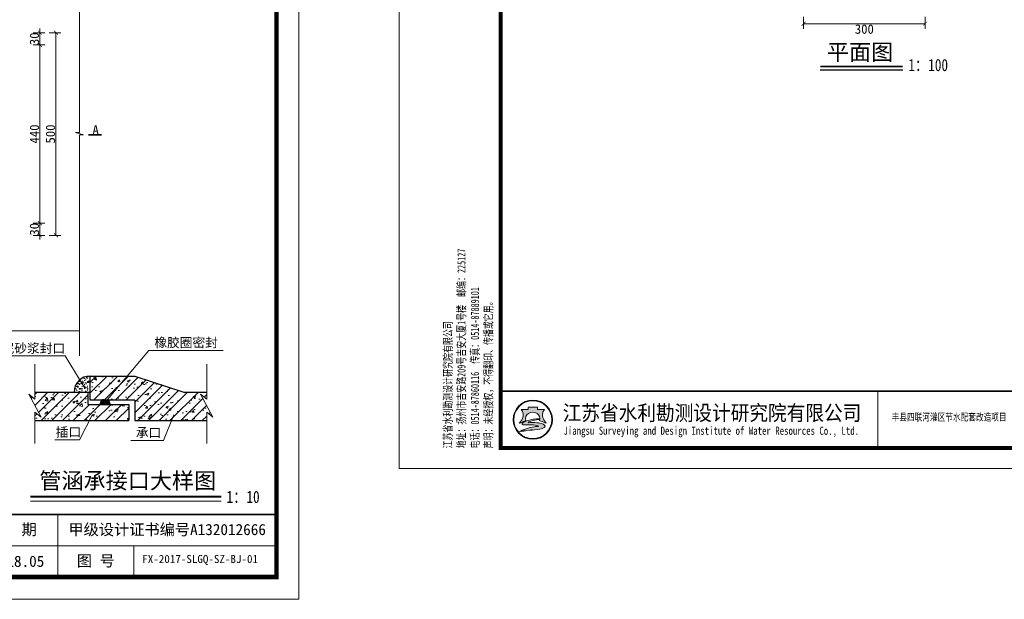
# Model space of a CAD drawing. Extents: x -27255 to 1448651, y 31034 to 8081248.
# Tile 91 of 198: x 583420 to 583663, y 3860764 to 3860907. Entities that reach past the tile are written whole.
import ezdxf
from ezdxf.enums import TextEntityAlignment as Align

# ---------------------------------------------------------------- set-up
doc = ezdxf.new("R2010")
doc.units = 0
doc.header["$PDMODE"] = 32
doc.header["$PDSIZE"] = 0.2
doc.layers.get('0').update_dxf_attribs({"linetype": 'CONTINUOUS'})
doc.layers.get('Defpoints').update_dxf_attribs({"linetype": 'CONTINUOUS'})
for name, color, linetype, lineweight in [('0.13填充', 8, 'CONTINUOUS', 9), ('0.13文字', 3, 'CONTINUOUS', 13), ('0.30粗线', 7, 'CONTINUOUS', 30), ('图框', 7, 'CONTINUOUS', 20), ('填充', 116, 'CONTINUOUS', 15), ('文字', 7, 'CONTINUOUS', 15), ('粗线', 7, 'CONTINUOUS', 35), ('细实线', 3, 'CONTINUOUS', 20)]:
    doc.layers.add(name, color=color, linetype=linetype, lineweight=lineweight)
doc.styles.add('-仿宋_GB2312', font='FangSong_GB2312.ttf')
doc.styles.add('LYJFS', font='times.ttf', dxfattribs={"width": 0.7})
doc.styles.get("Standard").update_dxf_attribs({"font": 'rs.shx', "bigfont": 'hztxt.shx'})
doc.styles.add('仿宋', font='FangSong_GB2312.ttf', dxfattribs={"width": 0.7})
doc.styles.add('宋体', font='FangSong_GB2312.ttf')
doc.dimstyles.get("Standard").update_dxf_attribs({"dimtxt": 0.18, "dimasz": 0.18, "dimexe": 0.18, "dimexo": 0.0625, "dimgap": 0.09, "dimtad": 0, "dimtih": 1, "dimtoh": 1, "dimdec": 4, "dimzin": 0, "dimdsep": 46, "dimtxsty": 'Standard', "dimcen": 0.09, "dimadec": 0, "dimazin": 0, "dimtfac": 1, "dimtdec": 4, "dimtofl": 0, "dimtmove": 0, "dimatfit": 3, "dimfxl": 1, "dimtolj": 1, "dimtzin": 0, "dimarcsym": 0})
pattern_1 = [(45, (532083.361768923, 3858147.814041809), (-1.325825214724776, 1.325825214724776), [])]
pattern_2 = [(49.99999999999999, (532083.361768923, 3858147.814041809), (5.738081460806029, -0.5020170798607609), [0.6000000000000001, -6.600000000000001]), (355, (532083.361768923, 3858147.814041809), (-1.110010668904, 6.017537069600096), [0.4799999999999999, -5.28]), (100.4514, (532083.8399423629, 3858147.772207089), (4.628075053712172, 5.515516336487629), [0.5099215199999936, -5.609136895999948]), (46.18419999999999, (532083.361768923, 3858149.414041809), (8.537928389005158, -1.324152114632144), [0.8999999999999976, -9.89999999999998]), (96.63559999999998, (532084.0732628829, 3858149.303695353), (7.477301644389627, 7.792942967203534), [0.7648823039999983, -8.413703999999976]), (351.1842000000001, (532083.361768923, 3858149.414041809), (7.477295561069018, 7.792948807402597), [0.7200000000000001, -7.920000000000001]), (21, (532084.1617689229, 3858149.014041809), (4.775256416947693, -3.220951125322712), [0.6000000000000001, -6.600000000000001]), (326, (532084.1617689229, 3858149.014041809), (1.946522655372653, 5.801200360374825), [0.4799999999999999, -5.28]), (71.45140000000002, (532084.5597067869, 3858148.745628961), (6.721781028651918, 2.580243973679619), [0.5099215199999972, -5.609136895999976]), (37.50000000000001, (532083.361768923, 3858147.814041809), (0.09727884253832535, 2.663150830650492), [0, -5.216, 0, -5.36, 0, -5.300000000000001]), (7.500000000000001, (532083.361768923, 3858147.814041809), (2.104556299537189, 3.155293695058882), [0, -3.056, 0, -5.096, 0, -2.02]), (327.5, (532081.577768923, 3858147.814041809), (4.270579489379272, -0.1804389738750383), [0, -2, 0, -6.24, 0, -8.28]), (317.5, (532080.777768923, 3858147.814041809), (4.66548935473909, 0.8008398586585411), [0, -2.6, 0, -4.144, 0, -5.879999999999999])]

# ---------------------------------------------------------------- blocks, each defined once
blk = doc.blocks.new('d4trtg')
h = blk.add_hatch(color=152)
h.dxf.hatch_style = 1
h.paths.add_polyline_path([(654246.3193193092, 3899725.409078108, 1), (654149.4769673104, 3899725.409078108, 1)])
h.paths.add_polyline_path([(654244.689577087, 3899725.409078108, 1), (654151.1067095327, 3899725.409078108, 1)], flags=16)
h = blk.add_hatch(color=152)
h.dxf.hatch_style = 1
edge = h.paths.add_edge_path()
edge.add_arc((654216.7300615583, 3899701.144012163), 14.62686968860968, 43.31770961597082, 70.37003522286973)
edge.add_arc((654202.9245894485, 3899662.43781051), 55.72140833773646, 70.37003522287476, 84.52854590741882)
edge.add_arc((654197.052297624, 3899601.131590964), 117.3082280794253, 84.5285459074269, 95.17746754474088)
edge.add_arc((654198.4691254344, 3899704.113250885), 18.32576248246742, 111.7965680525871, 130.9174013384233, ccw=False)
edge.add_arc((654217.4394684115, 3899656.675769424), 69.41576698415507, 98.84274785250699, 111.79656805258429, ccw=False)
edge.add_arc((654228.1102754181, 3899588.085080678), 138.8315339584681, 95.21036804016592, 98.84274785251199, ccw=False)
edge.add_ellipse((654197.8981433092, 3899728.334977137), major_axis=(-17.7501498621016, 0), ratio=0.8776980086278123, start_angle=172.6538623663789, end_angle=176.9129867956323)
edge.add_arc((654213.8325542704, 3899624.955280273), 102.5563365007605, 88.99992913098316, 98.52267106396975)
edge.add_arc((654209.8965974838, 3899651.220285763), 75.99805588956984, 98.5226710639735, 116.8491039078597)
edge.add_arc((654181.1331357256, 3899708.041207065), 12.31168505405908, 116.8491039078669, 139.2900683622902)
edge.add_arc((654173.2830714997, 3899714.795695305), 1.955690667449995, 139.2900683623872, 263.050638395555)
edge.add_arc((654175.1158058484, 3899729.831970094), 17.10324739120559, 263.0506383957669, 272.136251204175)
edge.add_arc((654186.8001782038, 3899416.594006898), 296.3525647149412, 88.46268833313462, 92.13625120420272, ccw=False)
edge.add_arc((654193.3818121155, 3899661.833379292), 51.02489061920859, 68.07113774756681, 88.46268833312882, ccw=False)
edge.add_arc((654234.506227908, 3899496.08092722), 214.2253735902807, 95.91294384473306, 98.79521578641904)
edge.add_arc((654220.8241236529, 3899584.51078353), 124.7433113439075, 98.79521578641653, 117.8496747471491)
edge.add_arc((654806.2087627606, 3897318.850026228), 2461.597634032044, 104.7703900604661, 105.15790668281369, ccw=False)
edge.add_line((654178.6340996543, 3899699.104834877), (654170.5934602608, 3899695.844113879))
edge.add_arc((654384.3496151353, 3898723.49134639), 995.5709910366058, 100.90627282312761, 102.39834375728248, ccw=False)
edge.add_line((654195.9846486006, 3899701.080338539), (654189.8745459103, 3899699.193213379))
edge.add_arc((654166.7652083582, 3899985.305806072), 287.044347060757, 274.6177604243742, 279.6944367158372)
edge.add_arc((654207.3949546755, 3899747.472955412), 45.76599921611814, 279.694436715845, 287.6119267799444)
edge.add_arc((654216.243616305, 3899719.598572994), 16.52082853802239, 287.6119267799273, 311.5140981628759)
edge.add_arc((654225.3686800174, 3899709.289677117), 2.753471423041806, 311.5140981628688, 403.3177096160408)
edge = h.paths.add_edge_path()
edge.add_arc((654242.1391779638, 3899736.786777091), 20.67819482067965, 138.9741968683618, 204.1180883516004, ccw=False)
edge.add_line((654226.5392573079, 3899750.359920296), (654209.5567490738, 3899750.359920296))
edge.add_line((654209.5567490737, 3899750.359920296), (654209.5567490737, 3899756.23053299))
edge.add_line((654209.5567490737, 3899756.23053299), (654186.2395375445, 3899756.23053299))
edge.add_line((654186.2395375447, 3899756.23053299), (654186.2395375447, 3899750.359920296))
edge.add_line((654186.2395375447, 3899750.359920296), (654169.2570293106, 3899750.359920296))
edge.add_arc((654153.6571086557, 3899736.786777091), 20.67819482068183, -24.118088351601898, 41.0258031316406, ccw=False)
edge.add_arc((654138.2813983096, 3899743.670490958), 37.52449961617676, 314.34412131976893, 335.8819116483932, ccw=False)
edge.add_arc((654157.8406418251, 3899747.198545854), 31.08765203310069, 282.3877277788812, 290.1465811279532)
edge.add_arc((654127.1774852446, 3899830.778947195), 120.1152469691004, 290.1465811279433, 296.6495194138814)
edge.add_ellipse((654197.8981433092, 3899728.334977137), major_axis=(-17.7501498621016, 0), ratio=0.8776980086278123, start_angle=176.9129867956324, end_angle=378.37473811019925, ccw=False)
edge.add_ellipse((654197.8981433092, 3899728.334977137), major_axis=(-17.7501498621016, 0), ratio=0.8776980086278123, start_angle=172.653862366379, end_angle=176.9129867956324, ccw=False)
edge.add_ellipse((654197.8981433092, 3899728.334977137), major_axis=(-17.7501498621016, 0), ratio=0.8776980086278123, start_angle=161.6252618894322, end_angle=172.653862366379, ccw=False)
edge.add_arc((654268.6188013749, 3899830.778947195), 120.1152469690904, 243.3504805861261, 249.853418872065)
edge.add_arc((654237.9556447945, 3899747.198545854), 31.08765203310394, 249.8534188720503, 257.61227222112)
edge.add_arc((654257.5148883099, 3899743.670490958), 37.52449961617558, 204.1180883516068, 225.6558786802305, ccw=False)
at = {"lineweight": 0}
for p, q in [((653868.4004973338, 3899605.327936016), (653868.4004973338, 3902577.336202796)), ((658071.2404705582, 3902577.336202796), (658071.2404705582, 3899605.327936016)), ((658021.2066613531, 3899725.409078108), (655949.806960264, 3899725.409078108)), ((658071.2404705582, 3899605.327936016), (653868.4004973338, 3899605.327936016))]:
    blk.add_line(p, q, dxfattribs=at)
for p, q in [((655049.1983945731, 3899795.456410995), (655049.1983945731, 3899655.361745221)), ((657530.8753311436, 3899795.456410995), (657530.8753311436, 3899655.361745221)), ((657700.9902824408, 3899725.409078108), (657700.9902824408, 3899655.361745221))]:
    blk.add_line(p, q)
at = {"lineweight": 0, "const_width": 10.0067618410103}
blk.add_lwpolyline([(654118.5695433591, 3902527.302393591), (658021.2066613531, 3902527.302393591), (658021.2066613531, 3899655.361745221), (654118.5695433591, 3899655.361745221)], close=True, dxfattribs=at)
at = {"lineweight": 0, "const_width": 4.002704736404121}
blk.add_lwpolyline([(658021.2066613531, 3899795.456410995), (654118.5695433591, 3899795.456410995)], dxfattribs=at)
at = {"color": 152}
for points in [[(654181.0529832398, 3899723.423913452, -0.02838203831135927), (654168.5479460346, 3899718.013005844, -0.03386732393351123), (654164.5097554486, 3899716.834668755, 0.09425397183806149), (654172.5302050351, 3899728.337281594, 0.2921547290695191), (654169.2570293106, 3899750.359920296), (654186.2395375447, 3899750.359920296), (654186.2395375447, 3899756.23053299), (654209.5567490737, 3899756.23053299), (654209.5567490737, 3899750.359920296), (654226.5392573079, 3899750.359920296, 0.29215472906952), (654223.2660815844, 3899728.337281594, 0.09425397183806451), (654231.2865311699, 3899716.834668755, -0.03386732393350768), (654227.2483405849, 3899718.013005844, -0.02838203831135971), (654214.7433033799, 3899723.423913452)], [(654215.6225359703, 3899727.495994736, 0.04157472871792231), (654198.6336295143, 3899726.379117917, 0.08013502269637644), (654175.5726574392, 3899719.025681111, 0.09823132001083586), (654171.8006163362, 3899716.071255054, 0.599439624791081), (654173.0464484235, 3899712.85437217, 0.03966424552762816), (654175.7533461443, 3899712.7406093, -0.01603031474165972), (654194.7507043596, 3899712.839904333, -0.08921046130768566), (654212.4373190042, 3899709.166529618, 0.01257694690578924), (654201.7504573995, 3899707.787257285, 0.08333285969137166), (654162.549863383, 3899694.805861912, -0.001690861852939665), (654178.6340996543, 3899699.104834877), (654170.5934602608, 3899695.844113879, -0.006510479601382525), (654195.9846486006, 3899701.080338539), (654189.8745459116, 3899699.193213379, 0.02215480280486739), (654215.101659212, 3899702.360502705, 0.03456031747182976), (654221.242295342, 3899703.852113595, 0.1046726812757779), (654227.1936927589, 3899707.227897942, 0.4234638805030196), (654227.3719977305, 3899711.178677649, 0.1185893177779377), (654221.6438736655, 3899714.920795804, 0.06185687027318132), (654208.2376153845, 3899717.905342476, 0.04649815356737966), (654186.4662944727, 3899717.961197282, -0.08362449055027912), (654191.6645458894, 3899721.128869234, -0.05658197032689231), (654206.7686614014, 3899725.266458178, -0.01585057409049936), (654215.5025964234, 3899726.342960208)]]:
    blk.add_lwpolyline(points, format="xyb", dxfattribs=at)
for radius in [48.42117599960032, 46.79143377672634]:
    blk.add_circle((654197.8981433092, 3899725.409078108), radius, dxfattribs=at)
blk.add_arc((654217.4394684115, 3899656.675769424), 69.41576698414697, 98.8427478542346, 111.796568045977, dxfattribs=at)
for start_param, end_param in [(2.820892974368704, 6.603884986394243), (3.013378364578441, 3.087714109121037)]:
    blk.add_ellipse((654197.8981433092, 3899728.334977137), major_axis=(-17.7501498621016, 0), ratio=0.8776980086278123, start_param=start_param, end_param=end_param, dxfattribs=at)
at = {"style": '宋体'}
for s, height, width, p in [('江苏省水利勘测设计研究院有限公司', 37.52535690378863, 0.9, (654640.1952124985, 3899742.929376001)), ('丰县四联河灌区节水配套改造项目', 18.01217131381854, 0.75, (655225.535190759, 3899732.299860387)), ('Jiangsu Surveying and Design Institute of Water Resources Co., Ltd.', 20.0135236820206, 0.8, (654638.4727689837, 3899695.522921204))]:
    blk.add_text(s, height=height, dxfattribs=dict(at, width=width)).set_placement(p, align=Align.MIDDLE)
at = {"style": '仿宋'}
blk.add_text('2018.05', height=25.01690460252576, dxfattribs=at).set_placement((657440.8144745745, 3899690.385411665), align=Align.MIDDLE)
at = {"insert": (654101.5093347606, 3899654.544439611), "char_height": 20.0135236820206, "attachment_point": 7, "rotation": 90, "style": '仿宋'}
blk.add_mtext('江苏省水利勘测设计研究院有限公司\\P地址：扬州市吉安路209号吉安大厦1号楼  邮编：225127\\P电话：0514-87860116  传真：0514-87889101\\P声明：未经授权，不得翻印、传播或它用。', dxfattribs=at)
at = {"char_height": 25.01690460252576, "attachment_point": 5, "style": '宋体'}
for s, insert in [('日 期', (657440.8144745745, 3899760.432744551)), ('甲级设计证书编号A132012666', (657776.0409962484, 3899760.432744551)), ('图 号', (657615.9328067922, 3899690.385411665))]:
    blk.add_mtext(s, dxfattribs=dict(at, insert=insert))
blk = doc.blocks.new('_ARCHTICK')
at = {"color": 0, "linetype": 'ByBlock', "const_width": 0.15}
blk.add_lwpolyline([(-0.5, -0.5), (0.5, 0.5)], dxfattribs=at)
blk = doc.blocks.new('*D3751')
at = {"layer": '0.13文字', "color": 0, "lineweight": 9}
for p, q in [((583425.2986508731, 3860904.086349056), (583425.2986508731, 3860905.086349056)), ((583423.5986508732, 3860904.086349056), (583426.5486508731, 3860904.086349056)), ((583425.2986508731, 3860904.086349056), (583425.2986508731, 3860901.086349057)), ((583423.5986508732, 3860901.086349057), (583426.5486508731, 3860901.086349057)), ((583425.2986508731, 3860901.086349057), (583425.2986508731, 3860900.086349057))]:
    blk.add_line(p, q, dxfattribs=at)
at = {"layer": 'Defpoints', "color": 0, "lineweight": 13}
for p in [(583419.2158577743, 3860904.086349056), (583416.215857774, 3860901.086349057), (583425.2986508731, 3860901.086349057)]:
    blk.add_point(p, dxfattribs=at)
at = {"layer": '0.13文字', "color": 0, "lineweight": 9}
for p, rotation in [((583425.2986508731, 3860904.086349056), 270), ((583425.2986508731, 3860901.086349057), 90)]:
    blk.add_blockref('_ARCHTICK', p, dxfattribs=dict(at, rotation=rotation))
at = {"layer": '0.13文字', "color": 0, "lineweight": 13, "insert": (583423.9486508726, 3860902.586349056), "char_height": 2.3, "attachment_point": 5, "rotation": 90, "style": '-仿宋_GB2312'}
blk.add_mtext('\\A1;30', dxfattribs=at)
blk = doc.blocks.new('*D3752')
at = {"layer": '0.13文字', "color": 0, "lineweight": 9}
for p, q in [((583423.5986508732, 3860901.086349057), (583426.5486508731, 3860901.086349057)), ((583425.2986508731, 3860901.086349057), (583425.2986508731, 3860857.086349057)), ((583423.5986508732, 3860857.086349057), (583426.5486508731, 3860857.086349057))]:
    blk.add_line(p, q, dxfattribs=at)
at = {"layer": 'Defpoints', "color": 0, "lineweight": 13}
for p in [(583416.215857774, 3860901.086349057), (583416.215857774, 3860857.086349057), (583425.2986508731, 3860857.086349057)]:
    blk.add_point(p, dxfattribs=at)
at = {"layer": '0.13文字', "color": 0, "lineweight": 9}
for p, rotation in [((583425.2986508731, 3860901.086349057), 90), ((583425.2986508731, 3860857.086349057), 270)]:
    blk.add_blockref('_ARCHTICK', p, dxfattribs=dict(at, rotation=rotation))
at = {"layer": '0.13文字', "color": 0, "lineweight": 13, "insert": (583423.9486508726, 3860879.086349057), "char_height": 2.3, "attachment_point": 5, "rotation": 90, "style": '-仿宋_GB2312'}
blk.add_mtext('\\A1;440', dxfattribs=at)
blk = doc.blocks.new('*D3753')
at = {"layer": '0.13文字', "color": 0, "lineweight": 9}
for p, q in [((583425.2986508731, 3860857.086349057), (583425.2986508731, 3860858.086349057)), ((583423.5986508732, 3860857.086349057), (583426.5486508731, 3860857.086349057)), ((583425.2986508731, 3860857.086349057), (583425.2986508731, 3860854.086349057)), ((583423.5986508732, 3860854.086349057), (583426.5486508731, 3860854.086349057)), ((583425.2986508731, 3860854.086349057), (583425.2986508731, 3860853.086349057))]:
    blk.add_line(p, q, dxfattribs=at)
at = {"layer": 'Defpoints', "color": 0, "lineweight": 13}
for p in [(583416.215857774, 3860857.086349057), (583419.2158577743, 3860854.086349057), (583425.2986508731, 3860854.086349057)]:
    blk.add_point(p, dxfattribs=at)
at = {"layer": '0.13文字', "color": 0, "lineweight": 9}
for p, rotation in [((583425.2986508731, 3860857.086349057), 270), ((583425.2986508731, 3860854.086349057), 90)]:
    blk.add_blockref('_ARCHTICK', p, dxfattribs=dict(at, rotation=rotation))
at = {"layer": '0.13文字', "color": 0, "lineweight": 13, "insert": (583423.9486508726, 3860855.586349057), "char_height": 2.3, "attachment_point": 5, "rotation": 90, "style": '-仿宋_GB2312'}
blk.add_mtext('\\A1;30', dxfattribs=at)

msp = doc.modelspace()

# ---------------------------------------------------------------- hatches: boundary and pattern name
at = {"lineweight": 13}
msp.add_hatch(color=256, dxfattribs=at).paths.add_polyline_path([(583440.5282340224, 3860813.390012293), (583440.083907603, 3860812.390012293), (583442.7635530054, 3860812.390012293), (583442.3192265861, 3860813.390012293)])
at = {"layer": '填充', "lineweight": 13}
h = msp.add_hatch(dxfattribs=at)
h.set_pattern_fill('AR-SAND', color=256, scale=0.5, style=0)
h.set_pattern_definition([(37.50000000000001, (532083.361768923, 3858147.814041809), (-0.03149667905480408, 0.9634118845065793), [0, -0.7599999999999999, 0, -0.8500000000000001, 0, -0.8125]), (7.500000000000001, (532083.361768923, 3858147.814041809), (0.8848883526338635, 1.41107303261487), [0, -0.4099999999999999, 0, -0.685, 0, -0.2625]), (327.5, (532082.746768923, 3858147.814041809), (1.557070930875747, 0.00282952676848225), [0, -0.25, 0, -0.9, 0, -1.175]), (317.5, (532082.746768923, 3858147.814041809), (1.503063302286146, 0.4388377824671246), [0, -0.125, 0, -0.5899999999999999, 0, -0.675])])
h.paths.add_polyline_path([(583437.2208814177, 3860815.390012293), (583437.7208814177, 3860815.390012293), (583437.7208814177, 3860819.390012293, 0.4142135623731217), (583433.7208814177, 3860815.390012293)])
h = msp.add_hatch(dxfattribs=at)
h.set_pattern_fill('ANSI31', color=256, scale=15, style=0)
h.set_pattern_definition(pattern_1)
h.paths.add_polyline_path([(583437.7208814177, 3860819.390012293), (583437.7208814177, 3860813.390012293), (583441.8123093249, 3860813.390012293), (583446.8532534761, 3860819.390012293)])
h.paths.add_polyline_path([(583448.7208814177, 3860819.390012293), (583446.8532534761, 3860819.390012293), (583441.8123093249, 3860813.390012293), (583448.7208814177, 3860813.390012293), (583448.7208814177, 3860808.390012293), (583466.4614537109, 3860808.390012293), (583466.4614537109, 3860810.450075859), (583467.9671827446, 3860809.242332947), (583464.955724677, 3860814.880018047), (583466.4614537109, 3860813.672275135), (583466.4614537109, 3860815.390012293), (583460.8482366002, 3860815.390012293)])
h = msp.add_hatch(dxfattribs=at)
h.set_pattern_fill('AR-CONC', color=256, scale=0.8, style=0)
h.set_pattern_definition(pattern_2)
h.paths.add_polyline_path([(583437.7208814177, 3860819.390012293), (583437.7208814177, 3860813.390012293), (583441.8123093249, 3860813.390012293), (583446.8532534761, 3860819.390012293)])
h.paths.add_polyline_path([(583448.7208814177, 3860819.390012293), (583446.8532534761, 3860819.390012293), (583441.8123093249, 3860813.390012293), (583448.7208814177, 3860813.390012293), (583448.7208814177, 3860808.390012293), (583466.4614537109, 3860808.390012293), (583466.4614537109, 3860810.450075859), (583467.9671827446, 3860809.242332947), (583464.955724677, 3860814.880018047), (583466.4614537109, 3860813.672275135), (583466.4614537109, 3860815.390012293), (583460.8482366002, 3860815.390012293)])
h = msp.add_hatch(dxfattribs=at)
h.set_pattern_fill('ANSI31', color=256, scale=15, style=0)
h.set_pattern_definition(pattern_1)
h.paths.add_polyline_path([(583447.2208814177, 3860808.390012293), (583447.2208814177, 3860812.390012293), (583437.2208814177, 3860812.390012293), (583437.2208814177, 3860815.390012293), (583424.0821534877, 3860815.390012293), (583424.0821534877, 3860813.672275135), (583422.5764244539, 3860814.880018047), (583425.5878825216, 3860809.242332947), (583424.0821534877, 3860810.450075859), (583424.0821534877, 3860808.390012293)])
h = msp.add_hatch(dxfattribs=at)
h.set_pattern_fill('AR-CONC', color=256, scale=0.8, style=0)
h.set_pattern_definition(pattern_2)
h.paths.add_polyline_path([(583447.2208814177, 3860808.390012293), (583447.2208814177, 3860812.390012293), (583437.2208814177, 3860812.390012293), (583437.2208814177, 3860815.390012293), (583424.0821534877, 3860815.390012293), (583424.0821534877, 3860813.672275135), (583422.5764244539, 3860814.880018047), (583425.5878825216, 3860809.242332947), (583424.0821534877, 3860810.450075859), (583424.0821534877, 3860808.390012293)])

# ---------------------------------------------------------------- linework, layer by layer
at = {"color": 7}
msp.add_line((583638.2682688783, 3860894.851328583), (583617.907459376, 3860894.851328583), dxfattribs=at)
msp.add_line((583440.5282340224, 3860813.390012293), (583440.083907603, 3860812.390012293))
at = {"lineweight": 13}
msp.add_line((583442.3192265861, 3860813.390012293), (583442.7635530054, 3860812.390012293), dxfattribs=at)
at = {"color": 7, "const_width": 0.4608}
msp.add_lwpolyline([(583638.2682688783, 3860895.751328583), (583617.907459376, 3860895.751328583)], dxfattribs=at)
at = {"layer": '0.13填充', "color": 7, "lineweight": 40, "ltscale": 0.005}
msp.add_line((583422.9587643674, 3860789.631382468, 24.79999999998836), (583470.0348477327, 3860789.63138247, 24.79999999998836), dxfattribs=at)
at = {"layer": '0.13填充', "color": 7, "ltscale": 0.005}
msp.add_line((583422.9587643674, 3860788.475235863, 24.79999999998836), (583470.0348477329, 3860788.475235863, 24.79999999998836), dxfattribs=at)
at = {"layer": '0.30粗线', "color": 7, "lineweight": 30}
for p, q in [((583437.7208814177, 3860813.390012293), (583437.7208814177, 3860819.390012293)), ((583437.7208814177, 3860819.390012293), (583448.7208814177, 3860819.390012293)), ((583448.7208814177, 3860819.390012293), (583460.8482366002, 3860815.390012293)), ((583424.0821534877, 3860815.390012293), (583437.2208814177, 3860815.390012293)), ((583437.2208814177, 3860812.390012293), (583437.2208814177, 3860815.390012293)), ((583437.2208814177, 3860815.390012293), (583437.7208814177, 3860815.390012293)), ((583460.8482366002, 3860815.390012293), (583466.4614537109, 3860815.390012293)), ((583437.2208814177, 3860812.390012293), (583447.2208814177, 3860812.390012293)), ((583448.7208814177, 3860813.390012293), (583437.7208814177, 3860813.390012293)), ((583447.2208814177, 3860812.390012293), (583447.2208814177, 3860808.390012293)), ((583448.7208814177, 3860813.390012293), (583448.7208814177, 3860808.390012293)), ((583424.0821534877, 3860808.390012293), (583447.2208814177, 3860808.390012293)), ((583448.7208814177, 3860808.390012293), (583466.4614537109, 3860808.390012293))]:
    msp.add_line(p, q, dxfattribs=at)
msp.add_arc((583437.7208814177, 3860815.390012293), 3.999999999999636, 90, 180, dxfattribs=at)
at = {"layer": '粗线'}
msp.add_line((583440.4803759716, 3860878.853009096), (583437.2693183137, 3860878.853009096), dxfattribs=at)
at = {"layer": '细实线', "color": 3, "lineweight": 15}
for p, q in [((583435.0858335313, 3860921.301952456), (583435.0858335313, 3860879.441708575)), ((583434.0819816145, 3860879.441708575), (583435.0858335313, 3860879.441708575)), ((583436.0896854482, 3860878.877622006), (583434.0819816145, 3860879.441708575)), ((583435.0858335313, 3860878.877622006), (583435.0858335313, 3860824.325219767)), ((583435.0858335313, 3860878.877622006), (583436.0896854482, 3860878.877622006)), ((583435.0858335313, 3860830.534363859), (583315.6543870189, 3860830.534363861)), ((583431.5700721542, 3860824.381490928), (583399.5006883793, 3860824.381490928)), ((583431.5700721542, 3860824.381490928), (583436.3939847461, 3860816.383428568)), ((583452.1670529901, 3860825.714779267), (583441.4957493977, 3860813.013225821)), ((583470.5257347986, 3860825.714779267), (583452.1670529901, 3860825.714779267)), ((583424.0821534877, 3860822.300407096), (583424.0821534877, 3860813.672275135)), ((583466.4614537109, 3860822.300407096), (583466.4614537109, 3860813.672275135)), ((583424.0821534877, 3860813.672275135), (583422.5764244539, 3860814.880018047)), ((583425.5878825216, 3860809.242332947), (583422.5764244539, 3860814.880018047)), ((583466.4614537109, 3860813.672275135), (583464.955724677, 3860814.880018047)), ((583467.9671827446, 3860809.242332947), (583464.955724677, 3860814.880018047)), ((583424.0821534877, 3860810.450075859), (583424.0821534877, 3860802.742494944)), ((583425.5878825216, 3860809.242332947), (583424.0821534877, 3860810.450075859)), ((583435.0829023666, 3860803.639746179), (583438.2497413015, 3860809.911096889)), ((583455.823407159, 3860803.514401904), (583458.3718799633, 3860809.848260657)), ((583466.4614537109, 3860810.450075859), (583466.4614537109, 3860802.742494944)), ((583467.9671827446, 3860809.242332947), (583466.4614537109, 3860810.450075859)), ((583435.0829023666, 3860803.639746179), (583429.0080964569, 3860803.639746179)), ((583455.823407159, 3860803.514401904), (583447.7539622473, 3860803.514401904))]:
    msp.add_line(p, q, dxfattribs=at)

# ---------------------------------------------------------------- block references
at = {"layer": '图框'}
for p, xscale, yscale, zscale in [((518127.1573545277, 3470836.074203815), 0.09999999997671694, 0.1000000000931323, 0.1), ((511101.3456884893, 3431807.718865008), 0.1099999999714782, 0.1100000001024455, 0.11)]:
    msp.add_blockref('d4trtg', p, dxfattribs=dict(at, xscale=xscale, yscale=yscale, zscale=zscale))

# ---------------------------------------------------------------- texts
at = {"color": 7, "style": '-仿宋_GB2312'}
msp.add_text('平面图', height=4, dxfattribs=at).set_placement((583627.7166614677, 3860899.265756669), align=Align.MIDDLE)
at = {"color": 7, "style": '-仿宋_GB2312', "width": 0.8}
for s, p in [('1：100', (583644.5369502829, 3860896.077559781)), ('1：10', (583475.4480207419, 3860789.549858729, 24.79999999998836))]:
    msp.add_text(s, height=3, dxfattribs=at).set_placement(p, align=Align.MIDDLE)
at = {"layer": '0.13文字', "linetype": 'Continuous', "lineweight": 13, "insert": (583450.5574850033, 3860775.251104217), "char_height": 2, "width": 43.74634194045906, "attachment_point": 1, "style": 'LYJFS'}
msp.add_mtext('{\\fFangSong_GB2312|b0|i0|c134|p49;\\W1;\\C7;FX-2017-SLGQ-SZ-BJ-01}', dxfattribs=at)
at = {"layer": '文字', "insert": (583438.2770819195, 3860878.960033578), "char_height": 2.3, "width": 2.3, "attachment_point": 7, "style": '-仿宋_GB2312'}
msp.add_mtext('A', dxfattribs=at)
at = {"layer": '文字', "color": 7, "insert": (583425.1524405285, 3860795.565834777, 24.79999999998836), "char_height": 4, "width": 130.0277124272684, "attachment_point": 1, "style": '-仿宋_GB2312'}
msp.add_mtext('管涵承接口大样图', dxfattribs=at)
at = {"layer": '细实线', "color": 3, "lineweight": 15, "style": '-仿宋_GB2312'}
for s, p in [('橡胶圈密封', (583453.5426477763, 3860826.493280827)), ('带形1：2水泥砂浆封口', (583400.1552044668, 3860825.0909415)), ('插口', (583429.2210005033, 3860804.393814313)), ('承口', (583448.9684741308, 3860804.268470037))]:
    msp.add_text(s, height=2.3, dxfattribs=at).set_placement(p)

# ---------------------------------------------------------------- dimensions: what is measured, and where the dimension line sits
at = {"layer": '0.13文字', "lineweight": 13}
msp.add_linear_dim(base=(583613.7825236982, 3860906.297848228), p1=(583643.7825236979, 3860916.610565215), p2=(583613.7825236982, 3860916.610565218), dimstyle='Standard', override={"dimtxt": 2.3, "dimasz": 1, "dimexe": 1.25, "dimexo": 1.5, "dimgap": 0.2, "dimtad": 1, "dimtih": 0, "dimtoh": 0, "dimdec": 0, "dimlfac": 10, "dimtxsty": '-仿宋_GB2312', "dimblk": 'ARCHTICK', "dimtdec": 0, "dimtix": 1, "dimtofl": 1, "dimtmove": 2, "dimfxl": 1.7, "dimfxlon": 1, "dimlwd": 9, "dimlwe": 9}, dxfattribs=at).render()
for base, p1, p2, picture, middle in [((583425.2986508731, 3860901.086349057), (583419.2158577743, 3860904.086349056), (583416.215857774, 3860901.086349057), '*D3751', (583423.9486508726, 3860902.586349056)), ((583425.2986508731, 3860857.086349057), (583416.215857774, 3860901.086349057), (583416.215857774, 3860857.086349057), '*D3752', (583423.9486508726, 3860879.086349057)), ((583425.2986508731, 3860854.086349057), (583416.215857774, 3860857.086349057), (583419.2158577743, 3860854.086349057), '*D3753', (583423.9486508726, 3860855.586349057))]:
    dim = msp.add_linear_dim(base=base, p1=p1, p2=p2, angle=90, dimstyle='Standard', override={"dimtxt": 2.3, "dimasz": 1, "dimexe": 1.25, "dimexo": 1.5, "dimgap": 0.2, "dimtad": 1, "dimtih": 0, "dimtoh": 0, "dimdec": 0, "dimlfac": 10, "dimtxsty": '-仿宋_GB2312', "dimblk": 'ARCHTICK', "dimtdec": 0, "dimtix": 1, "dimtofl": 1, "dimtmove": 2, "dimfxl": 1.7, "dimfxlon": 1, "dimlwd": 9, "dimlwe": 9}, dxfattribs=at)
    dim.commit()
    dim.dimension.update_dxf_attribs({"geometry": picture, "text_midpoint": middle})
msp.add_linear_dim(base=(583429.2537898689, 3860904.086349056), p1=(583419.2158577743, 3860854.086349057), p2=(583419.2158577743, 3860904.086349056), angle=90, dimstyle='Standard', override={"dimtxt": 2.3, "dimasz": 1, "dimexe": 1.25, "dimexo": 1.5, "dimgap": 0.2, "dimtad": 1, "dimtih": 0, "dimtoh": 0, "dimdec": 0, "dimlfac": 10, "dimtxsty": '-仿宋_GB2312', "dimblk": 'ARCHTICK', "dimtdec": 0, "dimtix": 1, "dimtofl": 1, "dimtmove": 2, "dimfxl": 1.7, "dimfxlon": 1, "dimlwd": 9, "dimlwe": 9}, dxfattribs=at).render()

doc.saveas('drawing.dxf')
